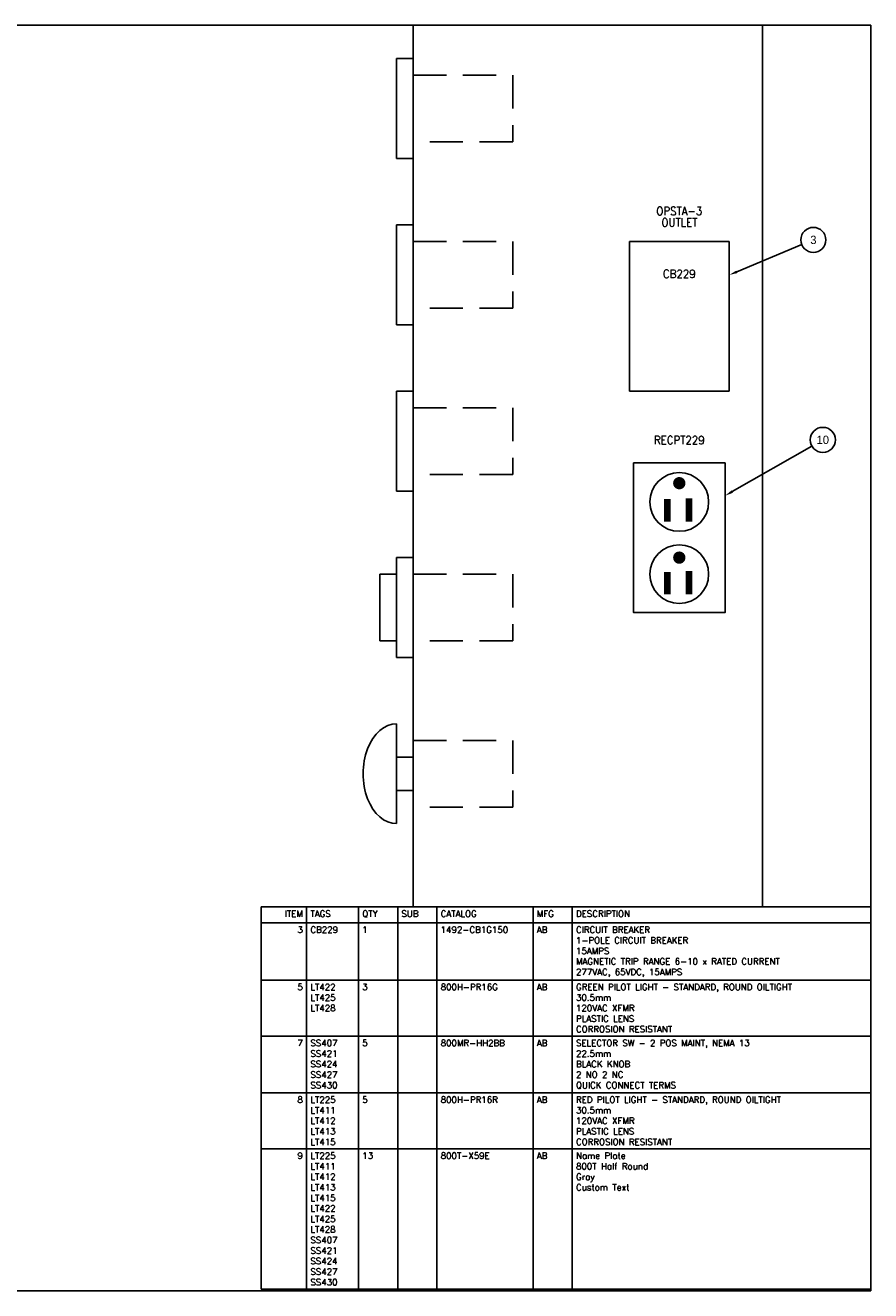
# Model space of a CAD drawing. Header units: inches. Extents: x 0 to 30, y 0 to 19.
# Tile 2 of 2: x 17.3 to 30, y 0 to 19. Entities that reach past the tile are written whole.
import ezdxf
from ezdxf.enums import TextEntityAlignment as Align

# ---------------------------------------------------------------- set-up
doc = ezdxf.new("R2010")
doc.units = ezdxf.units.IN
doc.header["$MEASUREMENT"] = 0
doc.linetypes.add('DASHED', pattern=[0.75, 0.5, -0.25])
for name, color, linetype in [('PBAL', 3, 'Continuous'), ('PDESC', 1, 'Continuous'), ('PITEM', 20, 'Continuous'), ('PSYMS', 7, 'Continuous'), ('PTAG', 30, 'Continuous'), ('PTBL', 30, 'Continuous')]:
    doc.layers.add(name, color=color, linetype=linetype)
doc.layers.add('Viewports', color=3, linetype='Continuous', plot=False)
doc.styles.add('LEGACY', font='romans.shx')
doc.styles.add('WD', font='romans.shx')

# ---------------------------------------------------------------- blocks, each defined once
blk = doc.blocks.new('WD_PTAG')
at = {"style": 'LEGACY', "width": 0.9}
for tag, flags, p in [('P_ITEM', 9, (0, 0.374)), ('P_TAG1', 8, (0, 0.202)), ('DESC1', 8, (0, 0))]:
    blk.add_attdef(tag, text='', height=0.125, dxfattribs=dict(at, flags=flags)).set_placement(p, align=Align.CENTER)
at = {"style": 'LEGACY', "width": 0.7}
blk.add_attdef('LOC', text='', height=0.0625, dxfattribs=at).set_placement((0, 0.359), align=Align.CENTER)
at = {"style": 'LEGACY', "width": 0.9, "flags": 8}
blk.add_attdef('DESC2', text='', height=0.125, dxfattribs=at).set_placement((0.001, -0.047), align=Align.TOP_CENTER)
at = {"linetype": 'Continuous', "style": 'LEGACY', "flags": 9}
for tag, p in [('WDBLKNAM', (-0.016, -0.197)), ('P_ASSYCODE', (-0.016, -0.344)), ('RATING1', (-0.016, -0.359)), ('RATING2', (-0.016, -0.375)), ('RATING10', (-0.016, -0.5)), ('RATING12', (-0.016, -0.516)), ('RATING11', (-0.016, -0.531)), ('RATING4', (-0.016, -0.391)), ('RATING3', (-0.016, -0.406)), ('RATING8', (-0.016, -0.422)), ('RATING7', (-0.016, -0.438)), ('RATING6', (-0.016, -0.453)), ('RATING5', (-0.016, -0.469)), ('RATING9', (-0.016, -0.484))]:
    blk.add_attdef(tag, text='', height=0.01, dxfattribs=at).set_placement(p, align=Align.CENTER)
at = {"linetype": 'Continuous', "style": 'LEGACY', "flags": 1}
for tag, p in [('P_MFG', (-0.016, -0.297)), ('P_CAT', (-0.016, -0.231))]:
    blk.add_attdef(tag, text='', height=0.05, dxfattribs=at).set_placement(p, align=Align.MIDDLE)
blk = doc.blocks.new('TEMP1')
blk.add_lwpolyline([(-0.3438, 0.8361), (-0.3438, -0.2889), (0.3437, -0.2889), (0.3437, 0.8361)], close=True)
at = {"const_width": 0.0462}
for points in [[(-0.0232, 0.6837, 1), (0.023, 0.6837, 1)], [(-0.0232, 0.1243, 1), (0.023, 0.1243, 1)]]:
    blk.add_lwpolyline(points, format="xyb", close=True, dxfattribs=at)
at = {"const_width": 0.05}
for points in [[(-0.0905, 0.5651), (-0.0905, 0.3955)], [(0.0736, 0.5707), (0.0736, 0.3955)], [(-0.0905, 0.017), (-0.0905, -0.1526)], [(0.0736, 0.0226), (0.0736, -0.1526)]]:
    blk.add_lwpolyline(points, dxfattribs=at)
for centre in [(0, 0.5425), (0, 0)]:
    blk.add_circle(centre, 0.2204)
blk = doc.blocks.new('PNL188B')
at = {"layer": 'PBAL'}
blk.add_circle((0.173, 0.072), 0.188, dxfattribs=at)
at = {"layer": 'PITEM'}
blk.add_attdef('B_ITEM', text='', height=0.125, dxfattribs=at).set_placement((0.173, 0.072), align=Align.MIDDLE)
blk = doc.blocks.new('PNL189A')
at = {"layer": 'PBAL'}
blk.add_circle((0.163, 0.093), 0.188, dxfattribs=at)
at = {"layer": 'PITEM'}
blk.add_attdef('B_ITEM', text='', height=0.125, dxfattribs=at).set_placement((0.163, 0.093), align=Align.MIDDLE)
blk = doc.blocks.new('*T16')
at = {"layer": 'PTBL', "color": 0, "linetype": 'ByBlock', "lineweight": -2, "transparency": 16777216}
for p, q in [((0, 0), (9.158, 0)), ((0, 0), (0, -5.746)), ((0.684, 0), (0.684, -5.746)), ((1.463, 0), (1.463, -5.746)), ((2.052, 0), (2.052, -5.746)), ((2.641, 0), (2.641, -5.746)), ((4.085, 0), (4.085, -5.746)), ((4.674, 0), (4.674, -5.746)), ((9.158, 0), (9.158, -5.746)), ((0, -0.241), (9.158, -0.241)), ((0, -1.101), (9.158, -1.101)), ((0, -1.943), (9.158, -1.943)), ((0, -2.795), (9.158, -2.795)), ((0, -3.637), (9.158, -3.637)), ((0, -5.746), (9.158, -5.746))]:
    blk.add_line(p, q, dxfattribs=at)
at = {"layer": 'PTBL', "transparency": 16777216, "char_height": 0.095, "style": 'WD'}
for s, insert, width, attachment_point in [('ITEM', (0.627, -0.057), 0.57, 3), ('TAGS', (0.741, -0.057), 0.665, 1), ('QTY', (1.52, -0.057), 0.475, 1), ('SUB', (2.109, -0.057), 0.475, 1), ('CATALOG', (2.698, -0.057), 1.33, 1), ('MFG', (4.142, -0.057), 0.475, 1), ('DESCRIPTION', (4.731, -0.057), 4.37, 1), ('3\\P\\P\\P\\P', (0.627, -0.298), 0.57, 3), ('CB229\\P\\P\\P\\P', (0.741, -0.298), 0.665, 1), ('1\\P\\P\\P\\P', (1.52, -0.298), 0.475, 1), ('\\P\\P\\P\\P', (2.109, -0.298), 0.475, 1), ('1492-CB1G150\\P\\P\\P\\P', (2.698, -0.298), 1.33, 1), ('AB\\P\\P\\P\\P', (4.142, -0.298), 0.475, 1), ('CIRCUIT BREAKER\\P1-POLE CIRCUIT BREAKER\\P15AMPS\\PMAGNETIC TRIP RANGE 6-10 x RATED CURRENT\\P277VAC, 65VDC, 15AMPS', (4.731, -0.298), 4.37, 1), ('5\\P\\P\\P\\P', (0.627, -1.158), 0.57, 3), ('LT422\\PLT425\\PLT428\\P\\P', (0.741, -1.158), 0.665, 1), ('3\\P\\P\\P\\P', (1.52, -1.158), 0.475, 1), ('\\P\\P\\P\\P', (2.109, -1.158), 0.475, 1), ('800H-PR16G\\P\\P\\P\\P', (2.698, -1.158), 1.33, 1), ('AB\\P\\P\\P\\P', (4.142, -1.158), 0.475, 1), ('GREEN PILOT LIGHT - STANDARD, ROUND OILTIGHT\\P30.5mm\\P120VAC XFMR\\PPLASTIC LENS\\PCORROSION RESISTANT', (4.731, -1.158), 4.37, 1), ('7\\P\\P\\P\\P', (0.627, -2), 0.57, 3), ('SS407\\PSS421\\PSS424\\PSS427\\PSS430', (0.741, -2), 0.665, 1), ('5\\P\\P\\P\\P', (1.52, -2), 0.475, 1), ('\\P\\P\\P\\P', (2.109, -2), 0.475, 1), ('800MR-HH2BB\\P\\P\\P\\P', (2.698, -2), 1.33, 1), ('AB\\P\\P\\P\\P', (4.142, -2), 0.475, 1), ('SELECTOR SW - 2 POS MAINT, NEMA 13\\P22.5mm\\PBLACK KNOB\\P2 NO 2 NC\\PQUICK CONNECT TERMS', (4.731, -2), 4.37, 1), ('8\\P\\P\\P\\P', (0.627, -2.852), 0.57, 3), ('LT225\\PLT411\\PLT412\\PLT413\\PLT415', (0.741, -2.852), 0.665, 1), ('5\\P\\P\\P\\P', (1.52, -2.852), 0.475, 1), ('\\P\\P\\P\\P', (2.109, -2.852), 0.475, 1), ('800H-PR16R\\P\\P\\P\\P', (2.698, -2.852), 1.33, 1), ('AB\\P\\P\\P\\P', (4.142, -2.852), 0.475, 1), ('RED PILOT LIGHT - STANDARD, ROUND OILTIGHT\\P30.5mm\\P120VAC XFMR\\PPLASTIC LENS\\PCORROSION RESISTANT', (4.731, -2.852), 4.37, 1), ('9\\P\\P\\P\\P\\P\\P\\P\\P\\P\\P\\P\\P', (0.627, -3.694), 0.57, 3), ('LT225\\PLT411\\PLT412\\PLT413\\PLT415\\PLT422\\PLT425\\PLT428\\PSS407\\PSS421\\PSS424\\PSS427\\PSS430', (0.741, -3.694), 0.665, 1), ('13\\P\\P\\P\\P\\P\\P\\P\\P\\P\\P\\P\\P', (1.52, -3.694), 0.475, 1), ('\\P\\P\\P\\P\\P\\P\\P\\P\\P\\P\\P\\P', (2.109, -3.694), 0.475, 1), ('800T-X59E\\P\\P\\P\\P\\P\\P\\P\\P\\P\\P\\P\\P', (2.698, -3.694), 1.33, 1), ('AB\\P\\P\\P\\P\\P\\P\\P\\P\\P\\P\\P\\P', (4.142, -3.694), 0.475, 1), ('Name Plate\\P800T Half Round\\PGray\\PCustom Text\\P\\P\\P\\P\\P\\P\\P\\P\\P', (4.731, -3.694), 4.37, 1)]:
    blk.add_mtext(s, dxfattribs=dict(at, insert=insert, width=width, attachment_point=attachment_point))

msp = doc.modelspace()

# ---------------------------------------------------------------- linework, layer by layer
at = {"layer": 'PBAL'}
for p, q in [((27.99, 15.315), (28.966, 15.723)), ((27.921, 12.011), (29.118, 12.696))]:
    msp.add_line(p, q, dxfattribs=at)
for points in [[(27.998, 15.296), (27.982, 15.334), (27.875, 15.267)], [(27.931, 11.993), (27.91, 12.029), (27.812, 11.949)]]:
    msp.add_solid(points, dxfattribs=at)
at = {"layer": 'PSYMS'}
for p, q in [((23.125, 19.02), (28.375, 19.02)), ((23.125, 5.77), (23.125, 19.02)), ((28.375, 19.02), (28.375, 5.77)), ((22.875, 18.52), (22.875, 17.02)), ((22.875, 18.52), (23.125, 18.52)), ((22.875, 17.02), (23.125, 17.02)), ((22.875, 16.02), (22.875, 14.52)), ((22.875, 16.02), (23.125, 16.02)), ((26.375, 15.77), (27.875, 15.77)), ((26.375, 13.52), (26.375, 15.77)), ((27.875, 15.77), (27.875, 13.52)), ((22.875, 14.52), (23.125, 14.52)), ((22.875, 13.52), (22.875, 12.02)), ((22.875, 13.52), (23.125, 13.52)), ((27.875, 13.52), (26.375, 13.52)), ((22.875, 12.02), (23.125, 12.02)), ((22.875, 11.02), (22.875, 9.52)), ((22.875, 11.02), (23.125, 11.02)), ((22.875, 10.77), (22.625, 10.77)), ((22.625, 10.77), (22.625, 9.77)), ((22.625, 9.77), (22.875, 9.77)), ((22.875, 9.52), (23.125, 9.52)), ((22.875, 8.52), (22.875, 7.02)), ((22.875, 8.02), (23.125, 8.02)), ((22.875, 7.52), (23.125, 7.52)), ((28.375, 5.77), (23.125, 5.77))]:
    msp.add_line(p, q, dxfattribs=at)
at = {"layer": 'PSYMS', "linetype": 'DASHED'}
for p, q in [((23.125, 18.27), (24.625, 18.27)), ((24.625, 18.27), (24.625, 17.27)), ((24.625, 17.27), (23.125, 17.27)), ((23.125, 15.77), (24.625, 15.77)), ((24.625, 15.77), (24.625, 14.77)), ((24.625, 14.77), (23.125, 14.77)), ((23.125, 13.27), (24.625, 13.27)), ((24.625, 13.27), (24.625, 12.27)), ((24.625, 12.27), (23.125, 12.27)), ((23.125, 10.77), (24.625, 10.77)), ((24.625, 10.77), (24.625, 9.77)), ((24.625, 9.77), (23.125, 9.77)), ((23.125, 8.27), (24.625, 8.27)), ((24.625, 8.27), (24.625, 7.27)), ((24.625, 7.27), (23.125, 7.27))]:
    msp.add_line(p, q, dxfattribs=at)
at = {"layer": 'PSYMS'}
msp.add_ellipse((22.875, 7.77), major_axis=(0, 0.75), ratio=0.666667, start_param=6.283185, end_param=9.424778, dxfattribs=at)
at = {"layer": 'Viewports'}
msp.add_lwpolyline([(0, 0), (30, 0), (30, 19.02), (0, 19.02)], close=True, dxfattribs=at)

# ---------------------------------------------------------------- block references
msp.add_blockref('*T16', (20.842, 5.77))
at = {"layer": 'PBAL'}
for name, p, values in [('PNL188B', (28.966, 15.723), {'B_ITEM': '3'}), ('PNL189A', (29.118, 12.696), {'B_ITEM': '10'})]:
    msp.add_blockref(name, p, dxfattribs=at).add_auto_attribs(values)
at = {"layer": 'PSYMS'}
ref = msp.add_blockref('WD_PTAG', (27.125, 15.02), dxfattribs=at)
ref.add_attrib('P_TAG1', 'CB229', dxfattribs={"layer": 'PTAG', "height": 0.125, "style": 'WD', "width": 0.9, "flags": 8}).set_placement((27.125, 15.222), align=Align.CENTER)
ref.add_attrib('DESC1', 'OPSTA-3', dxfattribs={"layer": 'PDESC', "height": 0.125, "style": 'WD', "width": 0.9, "flags": 8}).set_placement((27.125, 16.166), align=Align.CENTER)
ref.add_attrib('DESC2', 'OUTLET', dxfattribs={"layer": 'PDESC', "height": 0.125, "style": 'WD', "width": 0.9, "flags": 8}).set_placement((27.126, 16.119), align=Align.TOP_CENTER)
ref = msp.add_blockref('WD_PTAG', (27.125, 12.52), dxfattribs=at)
ref.add_attrib('P_TAG1', 'RECPT229', dxfattribs={"layer": 'PTAG', "height": 0.125, "style": 'WD', "width": 0.9, "flags": 8}).set_placement((27.125, 12.722), align=Align.CENTER)
at = {"layer": 'PSYMS', "xscale": 2, "yscale": 2, "zscale": 2}
msp.add_blockref('TEMP1', (27.125, 10.77), dxfattribs=at)

doc.saveas('drawing.dxf')
